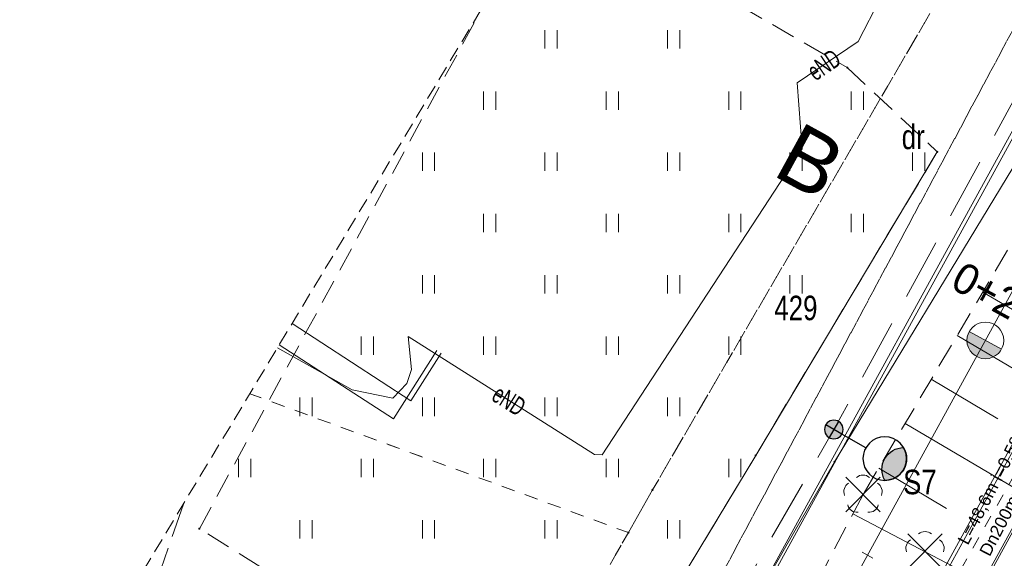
# Model space of a CAD drawing. Header units: metres. Extents: x 6541766 to 6542178, y 5894743 to 5895314.
# Tile 18 of 77: x 6541833 to 6541874, y 5895110 to 5895132. Entities that reach past the tile are written whole.
import ezdxf
from ezdxf.enums import TextEntityAlignment as Align

# ---------------------------------------------------------------- set-up
doc = ezdxf.new("R2010")
doc.units = ezdxf.units.M
for name, pattern in [('0.5_0.5', [1, 0.5, -0.5]), ('1.0_0.5', [1.5, 1, -0.5]), ('1.5_0.5', [2, 1.5, -0.5]), ('2', [0.9, 0.6, -0.3]), ('DASHED', [0.75, 0.5, -0.25]), ('egug-500', [1, 0.5, -0.5])]:
    doc.linetypes.add(name, pattern=pattern)
for name, color, linetype in [('000 Inne (niezydentyfikowane)', 7, 'Continuous'), ('210-oznaczenie konturu użytku gruntowego', 7, 'Continuous'), ('211-numer działki ewidencyjnej', 7, 'Continuous'), ('218-kontur użytku gruntowego', 7, 'Continuous'), ('219-działka ewidencyjna', 7, 'Continuous'), ('_dr_krawężnik wystający 15x30', 214, 'Continuous'), ('_rozbiórki', 1, 'Continuous'), ('C-DROGI-SYTUACJA-ETYKIETY', 7, 'Continuous'), ('jezdnia', 7, 'Continuous'), ('ogrodzenie trwałe', 7, 'Continuous'), ('przewód elektroenergetyczny podziemny', 7, 'Continuous'), ('przewód elektroenergetyczny podziemny-Atr1', 7, 'Continuous'), ('przewód wodociągowy', 7, 'Continuous'), ('skarpa nieumocniona', 7, 'Continuous'), ('trawnik', 7, 'Continuous'), ('Zakres', 7, 'Continuous')]:
    doc.layers.add(name, color=color, linetype=linetype)
for name, color, linetype, lineweight in [('_dr opis', 7, 'Continuous', 25), ('_dr_obrzeże 8x30', 210, 'Continuous', 30), ('_dr_ścieki kd', 36, 'Continuous', 30), ('IE - Kable projektowane', 1, 'DASHED', 20), ('IE - podklad', 8, 'Continuous', 9), ('IE - SŁUP', 1, 'Continuous', 30), ('IE - SŁUP 150W', 1, 'Continuous', 30)]:
    doc.layers.add(name, color=color, linetype=linetype, lineweight=lineweight)
doc.styles.add('ARIAL', font='arial.ttf')
doc.styles.add('MtXpl_Arial14', font='arial.ttf', dxfattribs={"height": 0.2})
doc.styles.add('MtXpl_Arial15', font='arial.ttf', dxfattribs={"height": 0.2})
doc.styles.add('MtXpl_Arial26', font='arial.ttf', dxfattribs={"height": 0.2})
doc.linetypes.add('902-500', pattern='A,3.75,0,[1,ksztalty.shx,S=0.5,R=0,X=0,Y=0],3.75', length=7.5)

# ---------------------------------------------------------------- blocks, each defined once
blk = doc.blocks.new('blok - sanitarne pzt chelmza ng')
at = {"layer": '_dr_ścieki kd', "linetype": '0.5_0.5', "lineweight": 9}
blk.add_line((6542384.316, 5895131.51), (6542355.379, 5895080.53), dxfattribs=at)
at = {"layer": '_rozbiórki', "lineweight": 9}
for p, q in [((6542367.033, 5895113.097), (6542368.447, 5895111.683)), ((6542368.447, 5895113.097), (6542367.033, 5895111.683)), ((6542369.563, 5895110.787), (6542370.977, 5895109.373)), ((6542370.977, 5895110.787), (6542369.563, 5895109.373))]:
    blk.add_line(p, q, dxfattribs=at)
at = {"layer": 'przewód elektroenergetyczny podziemny', "color": 1, "linetype": 'Continuous', "lineweight": 9}
for p, q in [((6542367.54, 5895130.88), (6542368.48, 5895132.72)), ((6542365.05, 5895129.2), (6542367.54, 5895130.88)), ((6542365.26, 5895126.5), (6542365.05, 5895129.2)), ((6542357.09, 5895114.02), (6542365.26, 5895126.5)), ((6542349.29, 5895116.22), (6542344.442, 5895119.373)), ((6542349.18, 5895118.84), (6542356.78, 5895114.03)), ((6542349.18, 5895118.84), (6542349.31, 5895117.5)), ((6542346.9, 5895116.67), (6542343.844, 5895118.38)), ((6542350.52, 5895118.17), (6542349.29, 5895116.22)), ((6542349.31, 5895117.5), (6542349.13, 5895116.92)), ((6542349.13, 5895116.92), (6542348.56, 5895116.33)), ((6542348.56, 5895116.33), (6542346.9, 5895116.67)), ((6542356.78, 5895114.03), (6542357.09, 5895114.02))]:
    blk.add_line(p, q, dxfattribs=at)
at = {"layer": 'przewód wodociągowy', "color": 5, "linetype": 'Continuous', "lineweight": 9}
for p, q in [((6542343.916, 5895118.499), (6542348.58, 5895115.48)), ((6542348.58, 5895115.48), (6542350.35, 5895118.27))]:
    blk.add_line(p, q, dxfattribs=at)
at = {"layer": '_dr_ścieki kd', "linetype": '0.5_0.5', "lineweight": 9}
for s, style, p in [('L=48,6m i=0,58%', 'MtXpl_Arial14', (6542372.019, 5895110.3)), ('Dn200mm', 'MtXpl_Arial15', (6542372.907, 5895109.832))]:
    blk.add_text(s, height=0.5, rotation=62.4144, dxfattribs=dict(at, style=style)).set_placement(p)
at = {"layer": 'przewód elektroenergetyczny podziemny-Atr1', "color": 1, "lineweight": 9, "width": 0.667}
for rotation, p in [(34.007, (6542365.59, 5895129.56)), (327.67, (6542352.73, 5895116.59))]:
    blk.add_text('eND', height=0.75, rotation=rotation, dxfattribs=at).set_placement(p, align=Align.MIDDLE_LEFT)
blk = doc.blocks.new('blok - podklad szary rfqfqw')
at = {"linetype": 'ByBlock', "lineweight": 9}
blk.add_hatch(color=8, dxfattribs=at).paths.add_polyline_path([(6541872.075, 5895119.046, 0.414214), (6541872.371, 5895118.028, 0.414214), (6541873.39, 5895118.325)])
at = {"color": 8, "lineweight": 9}
blk.add_line((6541891.698, 5895153.257), (6541856.923, 5895089.868), dxfattribs=at)
at = {"color": 8, "linetype": 'Continuous', "lineweight": 9}
for p, q in [((6541854.759, 5895130.599), (6541854.759, 5895131.349)), ((6541855.259, 5895130.599), (6541855.259, 5895131.349)), ((6541859.759, 5895130.599), (6541859.759, 5895131.349)), ((6541860.259, 5895130.599), (6541860.259, 5895131.349)), ((6541852.259, 5895128.099), (6541852.259, 5895128.849)), ((6541852.759, 5895128.099), (6541852.759, 5895128.849)), ((6541857.259, 5895128.099), (6541857.259, 5895128.849)), ((6541857.759, 5895128.099), (6541857.759, 5895128.849)), ((6541862.259, 5895128.099), (6541862.259, 5895128.849)), ((6541862.759, 5895128.099), (6541862.759, 5895128.849)), ((6541867.259, 5895128.099), (6541867.259, 5895128.849)), ((6541867.759, 5895128.099), (6541867.759, 5895128.849)), ((6541849.759, 5895125.599), (6541849.759, 5895126.349)), ((6541850.259, 5895125.599), (6541850.259, 5895126.349)), ((6541854.759, 5895125.599), (6541854.759, 5895126.349)), ((6541855.259, 5895125.599), (6541855.259, 5895126.349)), ((6541859.759, 5895125.599), (6541859.759, 5895126.349)), ((6541860.259, 5895125.599), (6541860.259, 5895126.349)), ((6541864.759, 5895125.599), (6541864.759, 5895126.349)), ((6541865.259, 5895125.599), (6541865.259, 5895126.349)), ((6541869.759, 5895125.599), (6541869.759, 5895126.349)), ((6541870.259, 5895125.599), (6541870.259, 5895126.349)), ((6541852.259, 5895123.099), (6541852.259, 5895123.849)), ((6541852.759, 5895123.099), (6541852.759, 5895123.849)), ((6541857.259, 5895123.099), (6541857.259, 5895123.849)), ((6541857.759, 5895123.099), (6541857.759, 5895123.849)), ((6541862.259, 5895123.099), (6541862.259, 5895123.849)), ((6541862.759, 5895123.099), (6541862.759, 5895123.849)), ((6541867.259, 5895123.099), (6541867.259, 5895123.849)), ((6541867.759, 5895123.099), (6541867.759, 5895123.849)), ((6541849.759, 5895120.599), (6541849.759, 5895121.349)), ((6541850.259, 5895120.599), (6541850.259, 5895121.349)), ((6541854.759, 5895120.599), (6541854.759, 5895121.349)), ((6541855.259, 5895120.599), (6541855.259, 5895121.349)), ((6541859.759, 5895120.599), (6541859.759, 5895121.349)), ((6541860.259, 5895120.599), (6541860.259, 5895121.349)), ((6541864.759, 5895120.599), (6541864.759, 5895121.349)), ((6541865.259, 5895120.599), (6541865.259, 5895121.349)), ((6541847.259, 5895118.099), (6541847.259, 5895118.849)), ((6541847.759, 5895118.099), (6541847.759, 5895118.849)), ((6541852.259, 5895118.099), (6541852.259, 5895118.849)), ((6541852.759, 5895118.099), (6541852.759, 5895118.849)), ((6541857.259, 5895118.099), (6541857.259, 5895118.849)), ((6541857.759, 5895118.099), (6541857.759, 5895118.849)), ((6541862.259, 5895118.099), (6541862.259, 5895118.849)), ((6541862.759, 5895118.099), (6541862.759, 5895118.849)), ((6541844.759, 5895115.599), (6541844.759, 5895116.349)), ((6541845.259, 5895115.599), (6541845.259, 5895116.349)), ((6541849.759, 5895115.599), (6541849.759, 5895116.349)), ((6541850.259, 5895115.599), (6541850.259, 5895116.349)), ((6541854.759, 5895115.599), (6541854.759, 5895116.349)), ((6541855.259, 5895115.599), (6541855.259, 5895116.349)), ((6541859.759, 5895115.599), (6541859.759, 5895116.349)), ((6541860.259, 5895115.599), (6541860.259, 5895116.349)), ((6541842.259, 5895113.099), (6541842.259, 5895113.849)), ((6541842.759, 5895113.099), (6541842.759, 5895113.849)), ((6541847.259, 5895113.099), (6541847.259, 5895113.849)), ((6541847.759, 5895113.099), (6541847.759, 5895113.849)), ((6541852.259, 5895113.099), (6541852.259, 5895113.849)), ((6541852.759, 5895113.099), (6541852.759, 5895113.849)), ((6541857.259, 5895113.099), (6541857.259, 5895113.849)), ((6541857.759, 5895113.099), (6541857.759, 5895113.849)), ((6541862.259, 5895113.099), (6541862.259, 5895113.849)), ((6541862.759, 5895113.099), (6541862.759, 5895113.849)), ((6541844.759, 5895110.599), (6541844.759, 5895111.349)), ((6541845.259, 5895110.599), (6541845.259, 5895111.349)), ((6541849.759, 5895110.599), (6541849.759, 5895111.349)), ((6541850.259, 5895110.599), (6541850.259, 5895111.349)), ((6541854.759, 5895110.599), (6541854.759, 5895111.349)), ((6541855.259, 5895110.599), (6541855.259, 5895111.349)), ((6541859.759, 5895110.599), (6541859.759, 5895111.349)), ((6541860.259, 5895110.599), (6541860.259, 5895111.349))]:
    blk.add_line(p, q, dxfattribs=at)
at = {"color": 8, "linetype": 'ByBlock', "lineweight": 9}
for p, q in [((6541873.39, 5895118.325), (6541872.075, 5895119.046)), ((6541868.142, 5895109.798), (6541867.703, 5895110.038))]:
    blk.add_line(p, q, dxfattribs=at)
blk.add_circle((6541872.732, 5895118.685), 0.75, dxfattribs=at)
at = {"color": 8, "linetype": 'Continuous', "lineweight": 9}
for centre, start, end in [((6541867.36, 5895112.514), 121.308, 202.548), ((6541867.74, 5895112.79), 49.272, 130.728), ((6541868.12, 5895112.514), 337.452, 58.692), ((6541867.505, 5895112.066), 193.221, 274.871), ((6541867.975, 5895112.066), 265.129, 346.779), ((6541870.27, 5895110.48), 49.272, 130.728), ((6541869.89, 5895110.204), 121.308, 202.548), ((6541870.65, 5895110.204), 337.452, 58.692)]:
    blk.add_arc(centre, 0.4, start, end, dxfattribs=at)
at = {"color": 8, "linetype": 'Continuous', "lineweight": 9, "extrusion": (0, 0, -1)}
for points in [[(-6541867.068, 5895129.788), (-6541867.068, 5895129.852), (-6541867.055, 5895129.82)], [(-6541867.068, 5895129.852), (-6541867.1, 5895129.775), (-6541867.1, 5895129.865)], [(-6541867.068, 5895129.852), (-6541867.068, 5895129.788), (-6541867.1, 5895129.775)], [(-6541867.1, 5895129.865), (-6541867.1, 5895129.775), (-6541867.132, 5895129.788)], [(-6541867.1, 5895129.865), (-6541867.132, 5895129.788), (-6541867.132, 5895129.852)], [(-6541867.132, 5895129.852), (-6541867.132, 5895129.788), (-6541867.145, 5895129.82)], [(-6541870.738, 5895126.348), (-6541870.738, 5895126.412), (-6541870.725, 5895126.38)], [(-6541870.738, 5895126.412), (-6541870.77, 5895126.335), (-6541870.77, 5895126.425)], [(-6541870.738, 5895126.412), (-6541870.738, 5895126.348), (-6541870.77, 5895126.335)], [(-6541870.77, 5895126.425), (-6541870.77, 5895126.335), (-6541870.802, 5895126.348)], [(-6541870.77, 5895126.425), (-6541870.802, 5895126.348), (-6541870.802, 5895126.412)], [(-6541870.802, 5895126.412), (-6541870.802, 5895126.348), (-6541870.815, 5895126.38)], [(-6541863.328, 5895113.958), (-6541863.328, 5895114.022), (-6541863.315, 5895113.99)], [(-6541863.328, 5895114.022), (-6541863.36, 5895113.945), (-6541863.36, 5895114.035)], [(-6541863.328, 5895114.022), (-6541863.328, 5895113.958), (-6541863.36, 5895113.945)], [(-6541863.36, 5895114.035), (-6541863.36, 5895113.945), (-6541863.392, 5895113.958)], [(-6541863.36, 5895114.035), (-6541863.392, 5895113.958), (-6541863.392, 5895114.022)], [(-6541863.392, 5895114.022), (-6541863.392, 5895113.958), (-6541863.405, 5895113.99)], [(-6541866.548, 5895113.698), (-6541866.548, 5895113.762), (-6541866.535, 5895113.73)], [(-6541866.548, 5895113.762), (-6541866.58, 5895113.685), (-6541866.58, 5895113.775)], [(-6541866.548, 5895113.762), (-6541866.548, 5895113.698), (-6541866.58, 5895113.685)], [(-6541866.58, 5895113.775), (-6541866.58, 5895113.685), (-6541866.612, 5895113.698)], [(-6541866.58, 5895113.775), (-6541866.612, 5895113.698), (-6541866.612, 5895113.762)], [(-6541866.612, 5895113.762), (-6541866.612, 5895113.698), (-6541866.625, 5895113.73)], [(-6541859.118, 5895112.548), (-6541859.118, 5895112.612), (-6541859.105, 5895112.58)], [(-6541859.118, 5895112.612), (-6541859.15, 5895112.535), (-6541859.15, 5895112.625)], [(-6541859.118, 5895112.612), (-6541859.118, 5895112.548), (-6541859.15, 5895112.535)], [(-6541859.15, 5895112.625), (-6541859.15, 5895112.535), (-6541859.182, 5895112.548)], [(-6541859.15, 5895112.625), (-6541859.182, 5895112.548), (-6541859.182, 5895112.612)], [(-6541859.182, 5895112.612), (-6541859.182, 5895112.548), (-6541859.195, 5895112.58)], [(-6541867.705, 5895112.355), (-6541867.705, 5895112.425), (-6541867.69, 5895112.39)], [(-6541867.705, 5895112.425), (-6541867.74, 5895112.34), (-6541867.74, 5895112.44)], [(-6541867.705, 5895112.425), (-6541867.705, 5895112.355), (-6541867.74, 5895112.34)], [(-6541867.74, 5895112.44), (-6541867.74, 5895112.34), (-6541867.775, 5895112.355)], [(-6541867.74, 5895112.44), (-6541867.775, 5895112.355), (-6541867.775, 5895112.425)], [(-6541867.775, 5895112.425), (-6541867.775, 5895112.355), (-6541867.79, 5895112.39)], [(-6541840.628, 5895110.968), (-6541840.628, 5895111.032), (-6541840.615, 5895111)], [(-6541840.628, 5895111.032), (-6541840.66, 5895110.955), (-6541840.66, 5895111.045)], [(-6541840.628, 5895111.032), (-6541840.628, 5895110.968), (-6541840.66, 5895110.955)], [(-6541840.66, 5895111.045), (-6541840.66, 5895110.955), (-6541840.692, 5895110.968)], [(-6541840.66, 5895111.045), (-6541840.692, 5895110.968), (-6541840.692, 5895111.032)], [(-6541840.692, 5895111.032), (-6541840.692, 5895110.968), (-6541840.705, 5895111)], [(-6541858.138, 5895110.808), (-6541858.138, 5895110.872), (-6541858.125, 5895110.84)], [(-6541858.138, 5895110.872), (-6541858.17, 5895110.795), (-6541858.17, 5895110.885)], [(-6541858.138, 5895110.872), (-6541858.138, 5895110.808), (-6541858.17, 5895110.795)], [(-6541858.17, 5895110.885), (-6541858.17, 5895110.795), (-6541858.202, 5895110.808)], [(-6541858.17, 5895110.885), (-6541858.202, 5895110.808), (-6541858.202, 5895110.872)], [(-6541858.202, 5895110.872), (-6541858.202, 5895110.808), (-6541858.215, 5895110.84)], [(-6541870.235, 5895110.045), (-6541870.235, 5895110.115), (-6541870.22, 5895110.08)], [(-6541870.235, 5895110.115), (-6541870.27, 5895110.03), (-6541870.27, 5895110.13)], [(-6541870.235, 5895110.115), (-6541870.235, 5895110.045), (-6541870.27, 5895110.03)], [(-6541870.27, 5895110.13), (-6541870.27, 5895110.03), (-6541870.305, 5895110.045)], [(-6541870.27, 5895110.13), (-6541870.305, 5895110.045), (-6541870.305, 5895110.115)], [(-6541870.305, 5895110.115), (-6541870.305, 5895110.045), (-6541870.32, 5895110.08)]]:
    blk.add_solid(points, dxfattribs=at)
at = {"layer": '000 Inne (niezydentyfikowane)', "color": 8, "linetype": 'Continuous', "lineweight": 9}
for p, q in [((6541872.63, 5895120.66), (6541875.29, 5895119.08)), ((6541871.58, 5895118.89), (6541876.96, 5895115.7)), ((6541870.52, 5895117.1), (6541873.24, 5895115.49)), ((6541869.46, 5895115.29), (6541874.95, 5895112.05)), ((6541868.38, 5895113.47), (6541871.15, 5895111.83)), ((6541867.33, 5895111.6), (6541873.05, 5895108.61))]:
    blk.add_line(p, q, dxfattribs=at)
at = {"layer": '218-kontur użytku gruntowego', "color": 8, "linetype": 'egug-500', "lineweight": 9}
for p, q in [((6541881.39, 5895145.46), (6541857.34, 5895100.46)), ((6541857.34, 5895100.46), (6541881.39, 5895145.46)), ((6541859.15, 5895112.58), (6541877.31, 5895143.77)), ((6541877.31, 5895143.77), (6541859.15, 5895112.58)), ((6541842.718, 5895116.509), (6541858.17, 5895110.84)), ((6541858.17, 5895110.84), (6541842.718, 5895116.509)), ((6541858.17, 5895110.84), (6541859.15, 5895112.58)), ((6541859.15, 5895112.58), (6541858.17, 5895110.84)), ((6541847.57, 5895092.61), (6541858.17, 5895110.84)), ((6541858.17, 5895110.84), (6541847.57, 5895092.61))]:
    blk.add_line(p, q, dxfattribs=at)
at = {"layer": '219-działka ewidencyjna', "color": 8, "linetype": '0.5_0.5', "lineweight": 9}
for p, q in [((6541857.34, 5895100.46), (6541881.39, 5895145.46)), ((6541877.31, 5895143.77), (6541859.15, 5895112.58)), ((6541858.17, 5895110.84), (6541842.718, 5895116.509)), ((6541859.15, 5895112.58), (6541858.17, 5895110.84)), ((6541858.17, 5895110.84), (6541847.57, 5895092.61))]:
    blk.add_line(p, q, dxfattribs=at)
at = {"layer": '_dr_krawężnik wystający 15x30', "color": 8, "lineweight": 9}
for p, q in [((6541888.937, 5895154.772), (6541854.23, 5895091.508)), ((6541889.068, 5895154.7), (6541854.358, 5895091.43)), ((6541859.488, 5895088.307), (6541894.328, 5895151.814)), ((6541859.617, 5895088.229), (6541894.46, 5895151.742))]:
    blk.add_line(p, q, dxfattribs=at)
at = {"layer": '_dr_obrzeże 8x30', "color": 8, "lineweight": 9}
for p, q in [((6541860.899, 5895087.448), (6541895.775, 5895151.021)), ((6541860.968, 5895087.406), (6541895.845, 5895150.982))]:
    blk.add_line(p, q, dxfattribs=at)
at = {"layer": 'jezdnia', "color": 8, "linetype": '1.5_0.5', "lineweight": 9}
blk.add_line((6541836.94, 5895103.12), (6541840.006, 5895112.006), dxfattribs=at)
at = {"layer": 'ogrodzenie trwałe', "color": 8, "linetype": '902-500', "lineweight": 9}
for p, q in [((6541863.36, 5895113.99), (6541870.77, 5895126.38)), ((6541866.58, 5895113.73), (6541873.86, 5895125.73)), ((6541854.51, 5895092.81), (6541866.58, 5895113.73)), ((6541855.84, 5895101.5), (6541863.36, 5895113.99))]:
    blk.add_line(p, q, dxfattribs=at)
at = {"layer": 'skarpa nieumocniona', "color": 8, "linetype": '1.0_0.5', "lineweight": 9}
for p, q in [((6541875.93, 5895126.24), (6541867.74, 5895112.39)), ((6541875.93, 5895126.24), (6541867.74, 5895112.39)), ((6541867.74, 5895112.39), (6541864.5, 5895106.19)), ((6541867.74, 5895112.39), (6541864.5, 5895106.19))]:
    blk.add_line(p, q, dxfattribs=at)
at = {"layer": 'trawnik', "color": 8, "linetype": '1.0_0.5', "lineweight": 9}
for p, q in [((6541854.94, 5895136.81), (6541867.1, 5895129.82)), ((6541840.66, 5895111), (6541852.26, 5895132.36)), ((6541867.1, 5895129.82), (6541870.77, 5895126.38)), ((6541870.77, 5895126.38), (6541863.36, 5895113.99)), ((6541863.36, 5895113.99), (6541855.84, 5895101.5)), ((6541855.84, 5895101.5), (6541840.66, 5895111))]:
    blk.add_line(p, q, dxfattribs=at)
at = {"layer": 'Zakres', "color": 8, "linetype": '2', "lineweight": 9}
blk.add_line((6541870.71, 5895162.99), (6541810.21, 5895062.53), dxfattribs=at)
blk.add_line((6541870.71, 5895162.99), (6541810.21, 5895062.53), dxfattribs=at)
blk.add_line((6541870.71, 5895162.99), (6541810.21, 5895062.53), dxfattribs=at)
blk.add_line((6541870.71, 5895162.99), (6541810.21, 5895062.53), dxfattribs=at)
at = {"layer": '210-oznaczenie konturu użytku gruntowego', "color": 8, "linetype": 'Continuous', "lineweight": 9, "width": 0.79}
blk.add_text('dr', height=1, dxfattribs=at).set_placement((6541869.32, 5895126.49))
at = {"layer": '211-numer działki ewidencyjnej', "color": 8, "linetype": 'Continuous', "lineweight": 9, "width": 0.79}
blk.add_text('429', height=1, dxfattribs=at).set_placement((6541864.12, 5895119.51))
at = {"layer": '_dr opis', "color": 8, "lineweight": 9, "style": 'MtXpl_Arial26'}
blk.add_text('B              B', height=2.5, rotation=331.251, dxfattribs=at).set_placement((6541863.979, 5895125.464))
at = {"layer": 'C-DROGI-SYTUACJA-ETYKIETY', "color": 8, "lineweight": 9, "insert": (6541873.904, 5895120.822), "char_height": 1.25, "attachment_point": 2, "rotation": 331.251}
blk.add_mtext('0+200', dxfattribs=at)
blk = doc.blocks.new('slup pojedynczy')
at = {"layer": 'IE - SŁUP 150W', "ltscale": 0.75}
h = blk.add_hatch(color=256, dxfattribs=at)
edge = h.paths.add_edge_path()
edge.add_arc((4596208.008, 5925834.047), 0.338, 0, 360)
h = blk.add_hatch(color=256, dxfattribs=at)
edge = h.paths.add_edge_path()
edge.add_arc((4596208.008, 5925831.126), 0.792, 30, 150)
edge.add_arc((4596208.008, 5925831.918), 0.792, 210, 330)
for p, q in [((4596208.008, 5925833.71), (4596208.008, 5925834.385)), ((4596207.671, 5925834.047), (4596208.346, 5925834.047)), ((4596208.008, 5925832.71), (4596208.008, 5925833.71))]:
    blk.add_line(p, q, dxfattribs=at)
for centre, radius in [((4596208.008, 5925834.047), 0.338), ((4596208.008, 5925831.918), 0.792)]:
    blk.add_circle(centre, radius, dxfattribs=at)
for centre, start, end in [((4596208.008, 5925831.126), 30, 150), ((4596208.008, 5925831.918), 210, 330)]:
    blk.add_arc(centre, 0.792, start, end, dxfattribs=at)

msp = doc.modelspace()

# ---------------------------------------------------------------- linework, layer by layer
at = {"layer": 'IE - Kable projektowane', "ltscale": 5, "elevation": 86.721, "flags": 128}
msp.add_lwpolyline([(6541833.98, 5895004.719), (6541844.45, 5895015.909), (6541847.536, 5895026.936), (6541844.647, 5895027.745), (6541850.191, 5895047.556), (6541855.456, 5895066.4), (6541859.255, 5895078.955), (6541849.56, 5895085.473), (6541866.549, 5895115.048), (6541880.962, 5895141.429), (6541891.902, 5895161.39), (6541896.707, 5895167.147), (6541916.525, 5895189.657), (6541934.268, 5895213.82), (6541940.817, 5895223.302), (6541948.852, 5895239.982), (6541958.583, 5895268.41)], dxfattribs=at)

# ---------------------------------------------------------------- block references
at = {"layer": '_dr_ścieki kd', "lineweight": 9}
msp.add_blockref('blok - sanitarne pzt chelmza ng', (-500, 0), dxfattribs=at)
at = {"layer": 'IE - podklad'}
msp.add_blockref('blok - podklad szary rfqfqw', (0, 0), dxfattribs=at)
at = {"layer": 'IE - SŁUP', "xscale": -1.125, "yscale": 1.125, "zscale": 1.125, "rotation": 60.26799288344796}
msp.add_blockref('slup pojedynczy', (14895201.117, 7078904.75), dxfattribs=at)

# ---------------------------------------------------------------- texts
at = {"layer": 'IE - SŁUP', "style": 'ARIAL', "width": 0.8}
msp.add_text('S7', height=1, dxfattribs=at).set_placement((6541869.376, 5895112.404))

doc.saveas('drawing.dxf')
